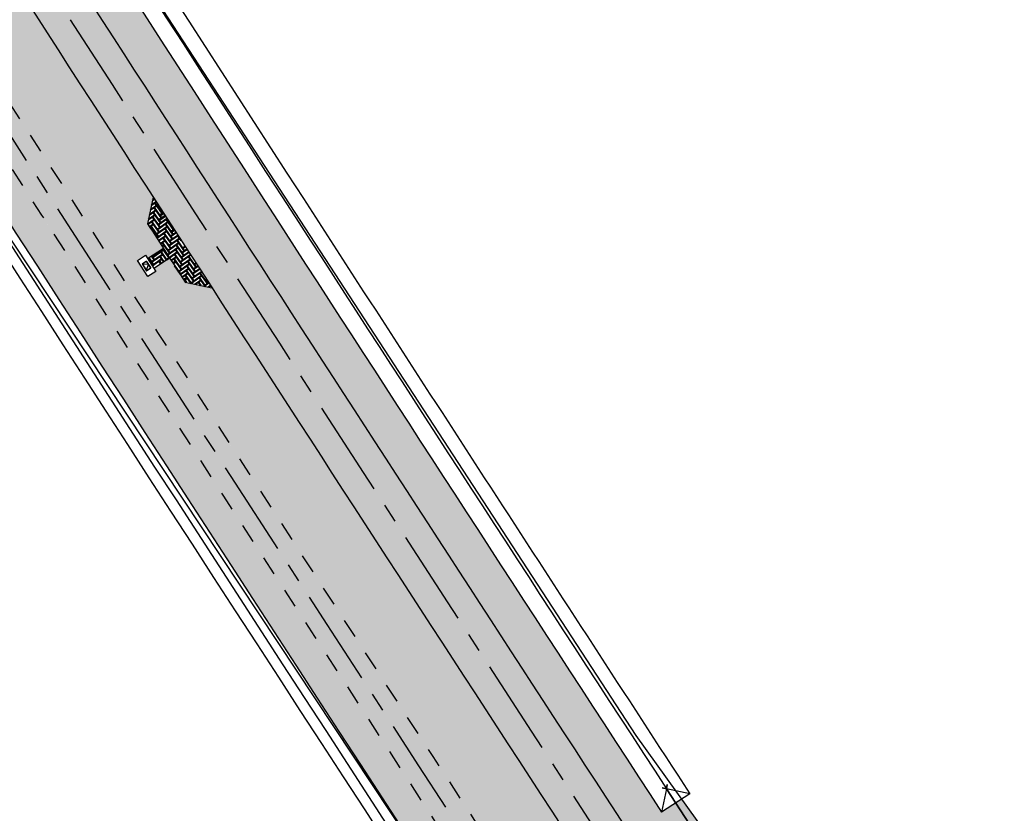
# Model space of a CAD drawing. Header units: metres. Extents: x 149090 to 161988, y 479090 to 487021.
# Tile 9 of 72: x 150213 to 150316, y 485029 to 485111. Entities that reach past the tile are written whole.
import ezdxf
from ezdxf.enums import TextEntityAlignment as Align

# ---------------------------------------------------------------- set-up
doc = ezdxf.new("R2010")
doc.units = ezdxf.units.M
doc.linetypes.add('AM-AS', pattern=[16, 10, -2, 2, -2])
doc.linetypes.add('XX-HIDDEN', pattern=[4, 2, -2])
doc.layers.get('0').update_dxf_attribs({"lineweight": 25})
for name, color, linetype, lineweight, true_color in [('B-WE-KG-GRENS_PERCEEL-GV', 1, 'Continuous', 30, 0xff0000), ('N-WE-GR-STADSLANDBOUW-A', 7, 'Continuous', 35, 0xffff9e), ('N-WE-KW-KUNSTWERK_DUIKER-S', 5, 'Continuous', 35, 0x0000ff)]:
    doc.layers.add(name, color=color, linetype=linetype, lineweight=lineweight, true_color=true_color)
for name, color, linetype, lineweight in [('N-WE-AM-AS_FIETSPAD-G', 3, 'AM-AS', 30), ('N-WE-AM-AS_WEG-G', 10, 'AM-AS', 30), ('N-WE-IE-MEUBILAIR_WEGMEUBILAIR-S', 7, 'Continuous', 25), ('N-WE-VH-KANTVERHARDING-G', 7, 'Continuous', 30), ('N-WE-VH-MATERIAALGRENS-G', 7, 'XX-HIDDEN', 25), ('N-WE-VH-VERHARDING_ASFALT-A', 252, 'Continuous', 18), ('N-WE-VH-VERHARDING_BETONSTRAATSTEEN-GD', 252, 'Continuous', 50), ('N-WE-VH-VERHARDING_TEGEL-A', 252, 'Continuous', 18)]:
    doc.layers.add(name, color=color, linetype=linetype, lineweight=lineweight)
doc.styles.add('NLCS-ISO-M2000-T25', font='NLCS-ISO.ttf')

# ---------------------------------------------------------------- blocks, each defined once
blk = doc.blocks.new('SIE-WEG_BRIEVENBUS')
at = {"flags": 128}
for points in [[(-0.4217617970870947, 0.2407662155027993), (-0.4217617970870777, -0.2127048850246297, 0.4142135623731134), (-0.3656391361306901, -0.2688275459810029), (0.3656391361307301, -0.2688275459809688, 0.414213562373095), (0.4217617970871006, -0.2127048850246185), (0.4217617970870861, 0.2407662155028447, 0.414213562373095), (0.3656391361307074, 0.2968888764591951), (-0.3656391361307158, 0.2968888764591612, 0.414213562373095)], [(-0.3937004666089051, 0.2407662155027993), (-0.3937004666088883, -0.2127048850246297, 0.4142135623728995), (-0.3656391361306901, -0.2407662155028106), (0.3656391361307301, -0.2407662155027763, 0.4142135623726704), (0.3937004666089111, -0.2127048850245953), (0.393700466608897, 0.2407662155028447, 0.4142135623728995), (0.3656391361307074, 0.2688275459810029), (-0.3656391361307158, 0.2688275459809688, 0.4142135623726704)]]:
    blk.add_lwpolyline(points, format="xyb", close=True, dxfattribs=at)
for points in [[(-0.3656391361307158, 0.2407662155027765), (-2.842170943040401e-14, -0.2407662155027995), (0.3656391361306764, 0.2407662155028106)], [(-0.3656391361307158, 0.2407662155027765), (0.3656391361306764, 0.2407662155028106)]]:
    blk.add_lwpolyline(points, dxfattribs=at)
blk = doc.blocks.new('*U399')
at = {"layer": 'N-WE-KW-KUNSTWERK_DUIKER-S', "color": 0}
for points in [[(-0.8493030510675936, 0.7750000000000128), (2.842170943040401e-14, 1.4210854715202e-14), (-0.8493030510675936, -0.7749999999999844)], [(2.842170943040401e-14, 1.4210854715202e-14), (43.75130821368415, 1.4210854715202e-14)], [(44.60061126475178, 0.7750000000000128), (43.75130821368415, 1.4210854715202e-14), (44.60061126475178, -0.7749999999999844)]]:
    blk.add_lwpolyline(points, dxfattribs=at)
at = {"color": 0, "style": 'NLCS-ISO-M2000-T25'}
blk.add_attdef('DUIKERNR', text='', height=7, dxfattribs=at).set_placement((0.8493030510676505, 1.4210854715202e-14), align=Align.BOTTOM_CENTER)

msp = doc.modelspace()

# ---------------------------------------------------------------- hatches: boundary and pattern name
at = {"layer": 'N-WE-GR-STADSLANDBOUW-A', "transparency": 33554559}
h = msp.add_hatch(color=256, dxfattribs=at)
h.dxf.hatch_style = 1
edge = h.paths.add_edge_path()
edge.add_line((150081.1958880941, 485331.2890428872), (150082.9028620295, 485328.5823400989))
edge.add_line((150082.9028620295, 485328.5823400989), (150092.2386033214, 485313.7908681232))
edge.add_line((150092.2386033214, 485313.7908681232), (150093.9486904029, 485311.0862095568))
edge.add_line((150093.9486904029, 485311.0862095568), (150093.9467030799, 485311.08495423))
edge.add_arc((170993.5753070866, 498518.2924234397), 24722.96108721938, 212.2902264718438, 212.4314133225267)
edge.add_line((150126.5549988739, 485259.6247536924), (150128.2713222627, 485256.9240487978))
edge.add_arc((170359.7014395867, 498116.0840974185), 23972.24982658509, 212.4401667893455, 212.481972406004)
edge.add_line((150137.6593371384, 485242.1656979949), (150139.3779911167, 485239.4664752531))
edge.add_line((150139.3779911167, 485239.4664752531), (150169.5394570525, 485192.2255069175))
edge.add_line((150169.5394570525, 485192.2255069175), (150220.8494772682, 485112.4152540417))
edge.add_line((150220.8494772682, 485112.4152540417), (150275.4907973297, 485028.1795811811))
edge.add_arc((150280.5176110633, 485031.4554236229), 6.000000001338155, 213.091230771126, 303.1010840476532)
edge.add_line((150283.7943179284, 485026.429173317), (150284.3824247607, 485026.8125711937))
edge.add_line((150284.3824247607, 485026.8125711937), (150282.0439113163, 485030.0627614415))
edge.add_line((150282.0439113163, 485030.0627614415), (150279.9345446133, 485028.6870608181))
edge.add_arc((170359.7016021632, 498116.0842010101), 23968.25001936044, 212.9277033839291, 213.0951171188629, ccw=False)
edge.add_arc((170359.7016021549, 498116.084200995), 23968.25001934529, 212.4401667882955, 212.9277033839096, ccw=False)
edge.add_line((150131.6471302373, 485259.0697236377), (150129.9310225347, 485261.7700891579))
edge.add_arc((170359.7015876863, 498116.0841916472), 23968.25000212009, 211.9397512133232, 212.4325183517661, ccw=False)
edge.add_line((150020.1281900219, 485436.2276402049), (150016.7337705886, 485434.1115313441))
edge.add_arc((170359.7018159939, 498116.0843342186), 23972.25027128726, 211.9397512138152, 212.0104052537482)
edge.add_line((150032.3879531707, 485409.0353380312), (150034.0587744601, 485406.3629361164))
edge.add_arc((96650.00790341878, 452006.3291060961), 62971.57412077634, 32.016451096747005, 32.032389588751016, ccw=False)
edge.add_line((150043.3479022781, 485391.5113133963), (150043.355503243, 485391.5160663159))
edge.add_line((150043.355503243, 485391.5160663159), (150045.0525187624, 485388.7984098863))
edge.add_line((150045.0525187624, 485388.7984098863), (150081.1958880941, 485331.2890428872))
h = msp.add_hatch(color=256, dxfattribs=at)
h.dxf.hatch_style = 1
edge = h.paths.add_edge_path()
edge.add_arc((170359.701803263, 498116.0843305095), 23985.0002585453, 212.4676399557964, 213.1031647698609)
edge.add_arc((150268.5793784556, 485017.2649900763), 0.9999999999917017, 213.1031647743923, 303.1079426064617)
edge.add_line((150269.1255965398, 485016.4273470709), (150273.5232223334, 485019.2949920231))
edge.add_arc((150272.9770042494, 485020.1326350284), 0.9999999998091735, 303.1079425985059, 390.0342889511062)
edge.add_arc((170870.8818142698, 498447.6652225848), 24587.05369131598, 212.9263685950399, 213.099982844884, ccw=False)
edge.add_line((150233.2515600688, 485083.1066174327), (150230.4887055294, 485083.695462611))
edge.add_arc((170358.8667166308, 498118.3468129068), 23980.27808807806, 212.9189507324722, 212.9261186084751, ccw=False)
edge.add_line((150228.8581885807, 485086.2136858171), (150227.2224291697, 485085.1500263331))
edge.add_line((150227.2224291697, 485085.1500263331), (150227.4373445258, 485084.8126555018))
edge.add_line((150227.4373445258, 485084.8126555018), (150226.5988462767, 485084.2702996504))
edge.add_line((150226.5988462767, 485084.2702996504), (150225.5126286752, 485085.949624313))
edge.add_line((150225.5126286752, 485085.949624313), (150226.3546667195, 485086.4942697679))
edge.add_line((150226.3546667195, 485086.4942697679), (150226.5671679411, 485086.1553174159))
edge.add_line((150226.5671679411, 485086.1553174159), (150228.2059954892, 485087.2211473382))
edge.add_arc((170358.8613137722, 498118.3433098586), 23980.27164896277, 212.9089156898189, 212.9160832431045, ccw=False)
edge.add_line((150226.5759934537, 485089.7395420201), (150227.1674205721, 485092.5069882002))
edge.add_arc((162024.1722046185, 492726.6297429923), 14051.66011936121, 212.8174382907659, 212.9078676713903, ccw=False)
edge.add_line((150215.133255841, 485111.1355885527), (150165.0533018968, 485189.0340883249))
edge.add_arc((169725.2455559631, 497711.528766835), 23225.28781284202, 212.4885285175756, 212.6274955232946, ccw=False)
edge.add_line((150134.7384083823, 485236.5127872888), (150133.0196871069, 485239.2121158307))
edge.add_arc((150127.9583243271, 485235.9899105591), 6.000000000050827, 32.48197210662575, 122.4963788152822)
edge.add_line((150124.7348465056, 485241.0504629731), (150123.6824700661, 485240.3801187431))
h = msp.add_hatch(color=256, dxfattribs=at)
h.dxf.hatch_style = 1
h.paths.add_polyline_path([(150257.4772833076, 485020.1059471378), (150257.72, 485019.74), (150257.7251774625, 485019.7254394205, 8.398490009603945e-05), (150262.1258972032, 485012.9731286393), (150260.5360505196, 485011.8538296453), (150260.9792430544, 485010.6548891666), (150263.0956634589, 485012.1524151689, 0.4030967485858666), (150263.8760308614, 485016.2396299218, -0.001389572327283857), (150191.3741515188, 485128.1397515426), (150188.6417145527, 485126.3801242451, 0.001319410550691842)])
h = msp.add_hatch(color=256, dxfattribs=at)
h.dxf.hatch_style = 1
edge = h.paths.add_edge_path()
edge.add_arc((150270.7642507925, 485013.9144180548), 1.000000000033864, 123.1079426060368, 213.1127204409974)
edge.add_arc((170359.7015858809, 498116.0841905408), 23985.00000000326, 213.11272044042, 213.1360981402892)
edge.add_arc((150280.3037721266, 485008.4594099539), 6.00828006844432, 213.1688043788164, 305.4483711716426)
edge.add_arc((150283.2416197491, 485004.4021172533), 1.000000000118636, 303.1456558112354, 390.0342889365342)
edge.add_arc((206568.607027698, 521739.8151555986), 67211.59648683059, 213.1184228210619, 213.1310708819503, ccw=False)
edge.add_arc((150275.161876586, 485016.7820630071), 0.9999999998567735, 33.1127214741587, 123.1079426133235)
edge.add_line((150274.6156585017, 485017.6197060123), (150270.2180327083, 485014.7520610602))
at = {"layer": 'N-WE-VH-VERHARDING_ASFALT-A', "transparency": 33554585}
h = msp.add_hatch(color=256, dxfattribs=at)
h.dxf.hatch_style = 1
edge = h.paths.add_edge_path()
edge.add_line((150161.8823600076, 485193.987085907), (150166.5153220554, 485196.951147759))
edge.add_line((150166.5153220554, 485196.951147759), (150138.5991470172, 485240.6894671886))
edge.add_line((150138.5991470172, 485240.6894671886), (150133.9595644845, 485237.735778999))
edge.add_arc((170405.7496502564, 498145.5095709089), 24032.39683312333, 212.4863656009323, 212.6101011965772)
edge = h.paths.add_edge_path()
edge.add_line((150280.5429684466, 485010.3646651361), (150285.1487122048, 485013.3708461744))
edge.add_line((150285.1487122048, 485013.3708461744), (150220.8494772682, 485112.4152540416))
edge.add_line((150220.8494772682, 485112.4152540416), (150216.226542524, 485109.4355737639))
edge.add_arc((170359.7015806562, 498116.0841871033), 23977.74999374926, 212.8503443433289, 213.1325900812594)
h = msp.add_hatch(color=256, dxfattribs=at)
h.dxf.hatch_style = 1
h.paths.add_polyline_path([(150220.8494772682, 485112.4152540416), (150166.5153220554, 485196.951147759), (150161.8823600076, 485193.9870859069), (150216.2265425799, 485109.4355736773)])
at = {"layer": 'N-WE-VH-VERHARDING_BETONSTRAATSTEEN-GD', "transparency": 33554585}
h = msp.add_hatch(dxfattribs=at)
h.set_pattern_fill('AVH-BSS_DIKFORMAAT_ELLEBOOG', color=256, scale=5, angle=35.14766406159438, pattern_type=2)
h.set_pattern_definition([(35.14766406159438, (149104.7810537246, 485091.0222025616), (0.08348497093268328, 0.480708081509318), [1.38, -0.6900000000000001]), (305.1476640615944, (149104.1852190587, 485091.8684921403), (0.08348497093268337, 0.4807080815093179), [1.38, -0.6900000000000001])])
h.paths.add_polyline_path([(150227.1661671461, 485092.5089106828), (150226.5759934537, 485089.7395420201), (150228.2060699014, 485087.2210323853), (150226.5683099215, 485086.1561048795), (150227.2224615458, 485085.1500802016), (150228.8581885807, 485086.2136858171), (150230.4887055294, 485083.6954626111), (150233.2526021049, 485083.107015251)])
at = {"layer": 'N-WE-VH-VERHARDING_TEGEL-A'}
h = msp.add_hatch(dxfattribs=at)
h.set_pattern_fill('AVH-TEGEL_150X300_HALFST', color=256, scale=2.5, angle=92.11425861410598, pattern_type=2)
h.set_pattern_definition([(32.14854755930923, (149501.5958772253, 486295.0925412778), (-0.1995435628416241, 0.3175017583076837), []), (122.1485475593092, (149501.5958772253, 486295.0925412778), (-0.6350035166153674, -0.3990871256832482), [0.3749999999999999, -0.3749999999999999]), (122.1485475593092, (149501.9133789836, 486295.2920848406), (-0.6350035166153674, -0.3990871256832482), [-0.3749999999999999, 0.3749999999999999])])
edge = h.paths.add_edge_path()
edge.add_arc((150280.3050066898, 485008.4612155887), 9.510300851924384, 213.1618042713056, 304.920327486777)
edge.add_arc((150286.2495711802, 484999.7975294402), 0.9999999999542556, 33.16118715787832, 120.03428894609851, ccw=False)
edge.add_arc((144969.0827464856, 481527.5399762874), 6351.498843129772, 33.14565422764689, 33.1947767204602)
edge.add_arc((150283.2416197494, 485004.4021172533), 0.9999999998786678, -56.85434419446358, 30.034288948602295, ccw=False)
edge.add_arc((150280.3037721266, 485008.4594099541), 6.008280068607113, 213.1688043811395, 305.44837117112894, ccw=False)
edge.add_arc((170359.7015870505, 498116.0841912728), 23985.00000138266, 212.4676402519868, 213.1360981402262, ccw=False)
edge.add_line((150123.6825373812, 485240.3800129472), (150119.1163104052, 485237.4693708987))
edge.add_arc((150120.1173467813, 485235.7379188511), 2.000000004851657, 32.47541746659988, 120.03428889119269, ccw=False)
edge.add_arc((170359.7015851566, 498116.0841900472), 23988.49999912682, 212.4724228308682, 213.1360981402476)

# ---------------------------------------------------------------- linework, layer by layer
at = {"layer": 'B-WE-KG-GRENS_PERCEEL-GV', "flags": 128}
msp.add_lwpolyline([(150362.0493528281, 484907.066834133), (150309.435, 484987.11), (150306.47, 484992.185), (150303.96, 484996.955), (150301.031, 485002.498), (150295.664, 485011.561), (150293.215, 485015.165), (150284.78, 485026.26), (150277.29, 485036.67), (150243.976, 485087.737), (150217.15, 485128.86), (150149.555, 485234.37), (150089.195, 485329.245), (150032.94, 485418.83), (150029.255, 485425.885), (150026.55, 485431.345), (150023.135, 485438.55), (150020.764, 485442.16), (150018.57, 485445.5), (150006.855, 485460.86), (149932.91, 485580.265), (149838.515, 485735.74), (149794.757, 485808.569), (149770.365, 485849.165)], dxfattribs=at)
at = {"layer": 'B-WE-KG-GRENS_PERCEEL-GV'}
msp.add_lwpolyline([(150096.917, 485267.887), (150115.578, 485238.478), (150127.41, 485219.83), (150142.493, 485196.28), (150194.84, 485114.545), (150257.72, 485019.74), (150260.224, 485012.698), (150262.955, 485005.31), (150270.782, 484994.037), (150278.028, 484999.139), (150346.616918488, 484896.8707857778)], dxfattribs=at)
at = {"layer": 'N-WE-AM-AS_FIETSPAD-G', "flags": 128}
msp.add_lwpolyline([(150122.2064754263, 485239.4399375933, 0.002916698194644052), (150273.8090619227, 485004.2156326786, 0.002916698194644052)], format="xyb", dxfattribs=at)
at = {"layer": 'N-WE-AM-AS_WEG-G'}
msp.add_arc((170359.7015858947, 498116.0841905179), 23975.00000000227, 212.8503550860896, 213.1560929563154, dxfattribs=at)
at = {"layer": 'N-WE-VH-KANTVERHARDING-G'}
for p, q in [((150227.1661695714, 485092.5089220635), (150226.5759934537, 485089.7395420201)), ((150226.5683099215, 485086.1561048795), (150228.2060699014, 485087.2210323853)), ((150227.2224615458, 485085.1500802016), (150228.8581885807, 485086.2136858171)), ((150230.4887055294, 485083.6954626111), (150233.2526021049, 485083.107015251)), ((150282.8661648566, 485030.5990241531), (150279.9345446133, 485028.6870608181))]:
    msp.add_line(p, q, dxfattribs=at)
for points in [[(150134.6009625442, 485260.9471886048, 0.002089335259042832), (150242.7406260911, 485092.3702692, 0.002089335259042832)], [(150133.1240464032, 485260.0084561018, 0.002108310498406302), (150242.2602448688, 485089.8922626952, 0.002108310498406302)], [(150131.6471302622, 485259.0697235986, 0.002127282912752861), (150241.7799766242, 485087.4143357, 0.002127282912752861)], [(150242.7406260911, 485092.3702692, 0.0007684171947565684), (150282.8661648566, 485030.5990241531, 0.0007684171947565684)], [(150242.2602448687, 485089.8922626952, 0.000731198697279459), (150280.4451685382, 485031.1086851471, 0.000731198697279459)], [(150241.7799766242, 485087.4143357, 0.0007304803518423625), (150279.9345446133, 485028.6870608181, 0.0007304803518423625)]]:
    msp.add_lwpolyline(points, format="xyb", dxfattribs=at)
at = {"layer": 'N-WE-VH-KANTVERHARDING-G', "flags": 128}
for points in [[(150119.7073626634, 485234.0539970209, 0.002740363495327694), (150262.1258972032, 485012.9731286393, 0.002740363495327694)], [(150117.8518266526, 485232.8720550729, 0.002741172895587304), (150260.3258545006, 485011.7058454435, 0.002741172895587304)], [(150119.3702456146, 485232.5350537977, 0.002717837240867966), (150260.6247469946, 485013.2615424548, 0.002717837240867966)], [(150216.141478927, 485109.5673132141, 0.001396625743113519), (150289.1163280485, 484997.2388728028, 0.001396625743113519)], [(150226.5759934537, 485089.7395420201, 7.506192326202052e-05), (150230.4887055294, 485083.6954626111, 7.506192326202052e-05)]]:
    msp.add_lwpolyline(points, format="xyb", dxfattribs=at)
msp.add_lwpolyline([(150164.7587917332, 485189.4921937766), (150216.14201548, 485109.5664804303)], dxfattribs=at)
msp.add_lwpolyline([(150226.352276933, 485086.4927548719), (150227.4384945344, 485084.8134302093), (150226.5988322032, 485084.2703214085), (150225.5126146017, 485085.9496460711)], close=True, dxfattribs=at)
at = {"layer": 'N-WE-VH-KANTVERHARDING-G'}
msp.add_lwpolyline([(150282.8661648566, 485030.5990241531), (150280.4443730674, 485031.1088526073), (150279.9345446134, 485028.6870608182)], dxfattribs=at)
msp.add_arc((170359.7015858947, 498116.0841905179), 23972.25000000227, 212.8503550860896, 213.1560929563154, dxfattribs=at)
at = {"layer": 'N-WE-VH-MATERIAALGRENS-G', "flags": 128}
for points in [[(150123.6825373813, 485240.3800129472, 0.002916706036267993), (150275.2744672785, 485005.1722345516, 0.002916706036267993)], [(150121.8045905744, 485236.8117942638, 0.002895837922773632), (150272.343656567, 485003.2590308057, 0.002895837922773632)]]:
    msp.add_lwpolyline(points, format="xyb", dxfattribs=at)

# ---------------------------------------------------------------- block references
at = {"layer": 'N-WE-IE-MEUBILAIR_WEGMEUBILAIR-S', "rotation": 122.8955202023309}
msp.add_blockref('SIE-WEG_BRIEVENBUS', (150226.4755545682, 485085.3815381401), dxfattribs=at)
at = {"layer": 'N-WE-KW-KUNSTWERK_DUIKER-S'}
ref = msp.add_blockref('*U399', (150280.4445258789, 485031.1095784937), dxfattribs=dict(at, xscale=0.4000000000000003, yscale=0.4000000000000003, zscale=0.4000000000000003, rotation=303.0872047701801))
ref.add_attrib('DUIKERNR', 'bt-%%c800', dxfattribs={"layer": '0', "height": 0.8999999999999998, "rotation": 303.0872061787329, "style": 'NLCS-ISO-M2000-T25'}).set_placement((150285.2214238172, 485023.778253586), align=Align.BOTTOM_CENTER)

doc.saveas('drawing.dxf')
